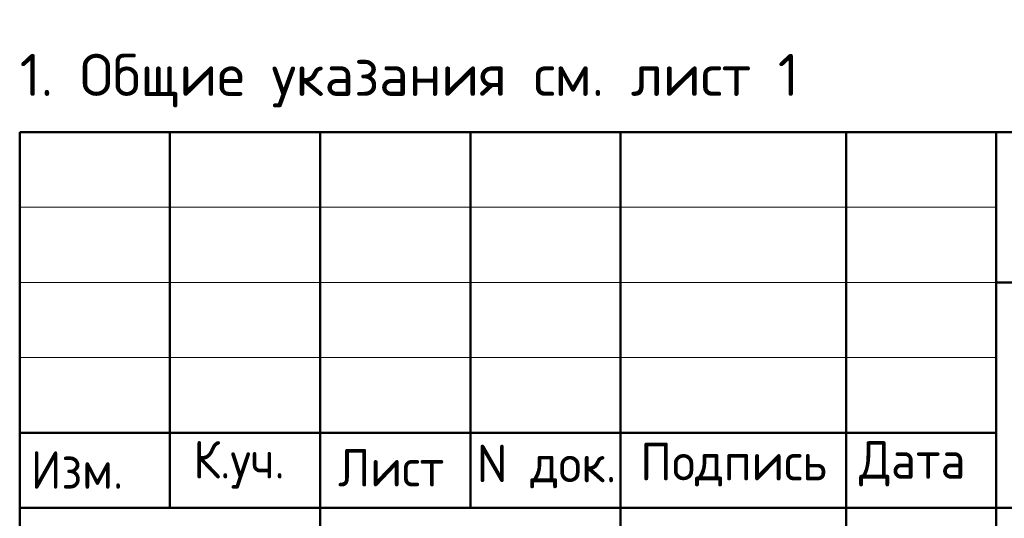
# Model space of a CAD drawing. Header units: millimetres. Extents: x 0 to 21000, y -5 to 14850.
# Tile 14 of 24: x 11500 to 14777, y 1715 to 3374. Entities that reach past the tile are written whole.
import ezdxf

# ---------------------------------------------------------------- set-up
doc = ezdxf.new("R2010")
doc.units = ezdxf.units.MM
doc.layers.add('Standard', color=7, linetype='Continuous', lineweight=25)
doc.styles.add('ISOCPEUR', font='txt')

msp = doc.modelspace()

# ---------------------------------------------------------------- linework, layer by layer
at = {"layer": 'Standard', "color": 7, "linetype": 'Continuous', "lineweight": 50, "transparency": 33554687}
for p, q in [((11500, 250), (11500, 3000)), ((11500, 3000), (20750, 3000)), ((12000, 1750), (12000, 3000)), ((12500, 250), (12500, 3000)), ((13000, 1750), (13000, 3000)), ((13500, 250), (13500, 3000)), ((14250, 250), (14250, 3000)), ((14750, 250), (14750, 3000)), ((14750, 2500), (20750, 2500)), ((11500, 2000), (14750, 2000)), ((11500, 2000), (14750, 2000)), ((11500, 1750), (14750, 1750)), ((11500, 1750), (14750, 1750)), ((14750, 1750), (20750, 1750))]:
    msp.add_line(p, q, dxfattribs=at)
at = {"layer": 'Standard', "color": 7, "linetype": 'Continuous', "lineweight": 13, "transparency": 33554687}
for p, q in [((11500, 2750), (14750, 2750)), ((11500, 2500), (14750, 2500)), ((11500, 2250), (14750, 2250))]:
    msp.add_line(p, q, dxfattribs=at)
at = {"layer": 'Standard', "color": 7, "linetype": 'Continuous', "lineweight": 25, "transparency": 33554687}
msp.add_lwpolyline([(20750, 3000), (11500, 3000), (11500, 250), (20750, 250), (20750, 3000)], dxfattribs=at)

# ---------------------------------------------------------------- texts
at = {"layer": 'Standard', "color": 7, "linetype": 'Continuous', "lineweight": 13, "transparency": 33554687, "insert": (11500, 3171.3), "char_height": 140, "width": 2664.807, "attachment_point": 4, "style": 'ISOCPEUR'}
msp.add_mtext('\\A1;{\\fISOCPEUR|i0|b0;\\H139.999998;\\W1.000000;\\C7;1. Общие указания см. лист 1}\\P', dxfattribs=at)
at = {"layer": 'Standard', "color": 7, "linetype": 'Continuous', "lineweight": 25, "transparency": 33554687, "char_height": 125, "attachment_point": 7, "style": 'ISOCPEUR'}
for s, insert, width in [('\\W0.93;Изм.', (11537, 1813.8), 376.448), ('\\W0.93;К.уч.', (12078, 1813.8), 408.006), ('\\W0.94;Лист', (12559.6, 1821.4), 433.463), ('\\W0.95;N док.', (13021.3, 1815.3), 534.063), ('\\W0.96;Подпись', (13564.7, 1821.4), 672.14), ('\\W0.94;Дата', (14293.8, 1821.4), 483.868)]:
    msp.add_mtext(s, dxfattribs=dict(at, insert=insert, width=width))

doc.saveas('drawing.dxf')
